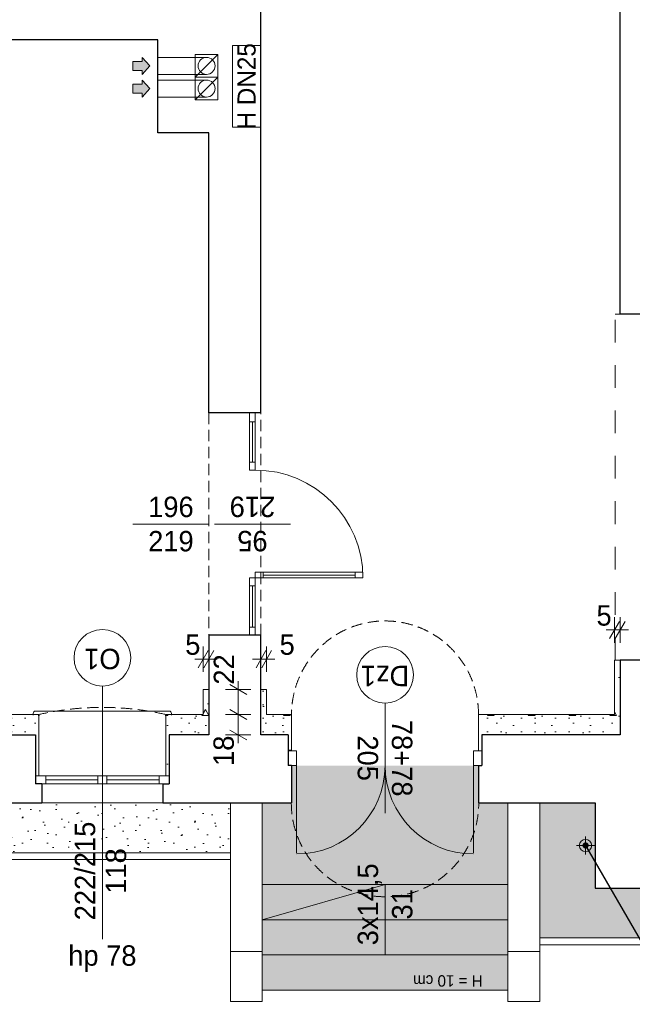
# Model space of a CAD drawing. Extents: x -145259 to -66341, y -2316 to 227384.
# Tile 5 of 141: x -120229 to -114821, y 45778 to 54461. Entities that reach past the tile are written whole.
import ezdxf

# ---------------------------------------------------------------- set-up
doc = ezdxf.new("R2010")
doc.units = 0
doc.header["$MEASUREMENT"] = 0
doc.linetypes.add('Krawędzie ukryte', pattern=[150, 100, -50])
doc.linetypes.add('Przerywana', pattern=[400, 200, -200])
doc.layers.add('Arch ocieplenie', color=7, linetype='Continuous')
doc.layers.add('Arch wymiary', color=7, linetype='Continuous')
for name, color, linetype, lineweight in [('Arch ocieplenie_Nr_Pióra__21', 7, 'Continuous', 13), ('Arch opisy okien_Nr_Pióra__21', 7, 'Continuous', 13), ('Arch teren_Nr_Pióra__5', 7, 'Continuous', 13), ('Arch wymiary_Nr_Pióra__21', 7, 'Continuous', 13), ('Arch wymiary_Nr_Pióra__5', 7, 'Continuous', 13), ('Inwent kominy_Nr_Pióra__21', 7, 'Continuous', 13), ('INWENT ODWODNIENIE_Nr_Pióra__21', 7, 'Continuous', 13), ('INWENT OPISY_Nr_Pióra__1', 7, 'Continuous', 25), ('INWENT OPISY_Nr_Pióra__20', 1, 'Continuous', 20), ('INWENT OPISY_Nr_Pióra__21', 7, 'Continuous', 13), ('INWENT STROPY_Nr_Pióra__21', 7, 'Continuous', 13), ('INWENT wyposarzenie_Nr_Pióra__21', 7, 'Continuous', 13), ('INWENT. DRZWI_Nr_Pióra__21', 7, 'Continuous', 13), ('INWENT. OKNA_Nr_Pióra__21', 7, 'Continuous', 13), ('INWENT.ŚCIANY_Nr_Pióra__1', 7, 'Continuous', 25), ('INWENT.ŚCIANY_Nr_Pióra__21', 7, 'Continuous', 13), ('Istniejące schody_Nr_Pióra__21', 7, 'Continuous', 13)]:
    doc.layers.add(name, color=color, linetype=linetype, lineweight=lineweight)
doc.layers.add('Arch okna_Nr_Pióra__82', color=7, linetype='Continuous', lineweight=20, true_color=0xaaaaaa)
doc.styles.add('GENERATED_STYLE_1', font='txt')
doc.styles.add('GENERATED_STYLE_7', font='txt')
doc.styles.add('GENERATED_STYLE_8', font='txt')
doc.dimstyles.new('GENERATED_STYLE__1', dxfattribs={"dimtxt": 179.999995, "dimasz": 114, "dimexe": 0.18, "dimexo": 0, "dimgap": 0.09, "dimtad": 1, "dimdec": 0, "dimlfac": 0.1, "dimzin": 0, "dimdsep": 46, "dimtxsty": 'GENERATED_STYLE_1', "dimblk": 'ARROWHEAD_2', "dimblk1": 'ARROWHEAD_2', "dimblk2": 'ARROWHEAD_2', "dimcen": 0.09, "dimclrd": 7, "dimclre": 7, "dimclrt": 7, "dimazin": 0, "dimtfac": 1, "dimtdec": 4, "dimtmove": 0, "dimatfit": 3, "dimfxl": 0, "dimtolj": 1, "dimtzin": 0, "dimarcsym": 0})
doc.dimstyles.new('GENERATED_STYLE__2', dxfattribs={"dimtxt": 179.999995, "dimasz": 114, "dimexe": 0.18, "dimexo": 0, "dimgap": 0.09, "dimtad": 1, "dimtih": 1, "dimtoh": 1, "dimdec": 0, "dimlfac": 0.1, "dimzin": 0, "dimdsep": 46, "dimtxsty": 'GENERATED_STYLE_1', "dimblk": 'ARROWHEAD_2', "dimblk1": 'ARROWHEAD_2', "dimblk2": 'ARROWHEAD_2', "dimcen": 0.09, "dimclrd": 7, "dimclre": 7, "dimclrt": 7, "dimazin": 0, "dimtfac": 1, "dimtdec": 4, "dimtmove": 0, "dimatfit": 3, "dimfxl": 0, "dimtolj": 1, "dimtzin": 0, "dimarcsym": 0})
doc.dimstyles.new('GENERATED_STYLE__3', dxfattribs={"dimtxt": 179.999995, "dimasz": 114, "dimexe": 0.18, "dimexo": 0, "dimgap": 0.09, "dimtad": 1, "dimtih": 1, "dimtoh": 1, "dimdec": 0, "dimlfac": 0.1, "dimzin": 0, "dimdsep": 46, "dimtxsty": 'GENERATED_STYLE_1', "dimblk": 'ARROWHEAD_2', "dimblk1": 'ARROWHEAD_2', "dimblk2": 'ARROWHEAD_2', "dimcen": 0.09, "dimclrd": 7, "dimclre": 7, "dimclrt": 7, "dimazin": 0, "dimtfac": 1, "dimtdec": 4, "dimtmove": 2, "dimatfit": 3, "dimfxl": 0, "dimtolj": 1, "dimtzin": 0, "dimarcsym": 0})
doc.dimstyles.new('GENERATED_STYLE__9', dxfattribs={"dimtxt": 0.18, "dimasz": 109.44, "dimexe": 0.18, "dimexo": 0.0625, "dimgap": 0.09, "dimtad": 0, "dimtih": 1, "dimtoh": 1, "dimdec": 4, "dimzin": 0, "dimdsep": 46, "dimcen": 0.09, "dimadec": 0, "dimazin": 0, "dimtfac": 1, "dimtdec": 4, "dimtmove": 0, "dimatfit": 3, "dimldrblk": 'ARROWHEAD_11', "dimfxl": 0, "dimtolj": 1, "dimtzin": 0, "dimarcsym": 0})
pattern_1 = [(45, (0, 350), (-111.36932, 111.36932), [0, -105, 0, -157.5]), (110, (350, 350), (148.00159, 53.86817), [0, -77, 0, -133])]
pattern_2 = [(0, (0, 0), (0, 623.5383), [60, -300]), (0, (180, 311.8), (0, 623.5383), [60, -300]), (60, (0, 0), (-540, 311.7692), [60, -300]), (60, (360, 0), (-540, 311.7692), [60, -300]), (120, (60, 0), (540, 311.7692), [60, -300]), (120, (420, 0), (540, 311.7692), [60, -300]), (0, (0, 60), (0, 120), [0, -120, 0, -180.00001]), (45, (60, 60), (-84.85282, 84.85282), [0, -90, 0, -150.00001])]

# ---------------------------------------------------------------- blocks, each defined once
blk = doc.blocks.new('Ściana_112', base_point=(-120088.7, 47793.6))
at = {"layer": 'Arch ocieplenie_Nr_Pióra__21', "linetype": 'Continuous'}
h = blk.add_hatch(dxfattribs=at)
h.set_pattern_fill('Structural_Concrete', color=256, style=0, pattern_type=2)
h.set_pattern_definition(pattern_2)
h.paths.add_polyline_path([(-120058.7, 47793.6), (-120058.7, 48333.6), (-120088.7, 48153.6), (-120088.7, 47793.6)], flags=0)
for p, q in [((-120058.7, 47793.6), (-120058.7, 48333.6)), ((-120088.7, 48153.6), (-120088.7, 47793.6)), ((-120088.7, 47793.6), (-120058.7, 47793.6))]:
    blk.add_line(p, q, dxfattribs=at)
blk = doc.blocks.new('Ściana_113', base_point=(-118908.7, 47793.6))
at = {"layer": 'Arch ocieplenie_Nr_Pióra__21', "linetype": 'Continuous'}
h = blk.add_hatch(dxfattribs=at)
h.set_pattern_fill('Structural_Concrete', color=256, style=0, pattern_type=2)
h.set_pattern_definition(pattern_2)
h.paths.add_polyline_path([(-118908.7, 47793.6), (-118908.7, 48153.6), (-118938.7, 48333.6), (-118938.7, 47793.6)], flags=0)
for p, q in [((-118938.7, 48333.6), (-118938.7, 47793.6)), ((-118908.7, 47793.6), (-118908.7, 48153.6)), ((-118938.7, 47793.6), (-118908.7, 47793.6))]:
    blk.add_line(p, q, dxfattribs=at)
blk = doc.blocks.new('Ściana_114', base_point=(-118098.7, 48553.6))
at = {"layer": 'Arch ocieplenie_Nr_Pióra__21', "linetype": 'Continuous'}
h = blk.add_hatch(dxfattribs=at)
h.set_pattern_fill('Structural_Concrete', color=256, style=0, pattern_type=2)
h.set_pattern_definition(pattern_2)
h.paths.add_polyline_path([(-118098.7, 48553.6), (-118098.7, 48153.6), (-118048.7, 48333.6), (-118048.7, 48553.6)], flags=0)
for p, q in [((-118098.7, 48553.6), (-118098.7, 48153.6)), ((-118048.7, 48553.6), (-118098.7, 48553.6)), ((-118048.7, 48333.6), (-118048.7, 48553.6))]:
    blk.add_line(p, q, dxfattribs=at)
blk = doc.blocks.new('Ściana_117', base_point=(-121108.7, 48153.6))
at = {"layer": 'Arch ocieplenie_Nr_Pióra__21', "linetype": 'Continuous'}
h = blk.add_hatch(dxfattribs=at)
h.set_pattern_fill('Structural_Concrete', color=256, style=0, pattern_type=2)
h.set_pattern_definition(pattern_2)
h.paths.add_polyline_path([(-121108.7, 48153.6), (-120088.7, 48153.6), (-120058.7, 48333.6), (-121138.7, 48333.6)], flags=0)
for p, q in [((-120058.7, 48333.6), (-121138.7, 48333.6)), ((-121108.7, 48153.6), (-120088.7, 48153.6))]:
    blk.add_line(p, q, dxfattribs=at)
blk = doc.blocks.new('Ściana_118', base_point=(-118908.7, 48153.6))
at = {"layer": 'Arch ocieplenie_Nr_Pióra__21', "linetype": 'Continuous'}
h = blk.add_hatch(dxfattribs=at)
h.set_pattern_fill('Structural_Concrete', color=256, style=0, pattern_type=2)
h.set_pattern_definition(pattern_2)
h.paths.add_polyline_path([(-118908.7, 48153.6), (-118558.7, 48153.6), (-118608.7, 48333.6), (-118938.7, 48333.6)], flags=0)
for p, q in [((-118608.7, 48333.6), (-118938.7, 48333.6)), ((-118908.7, 48153.6), (-118558.7, 48153.6))]:
    blk.add_line(p, q, dxfattribs=at)
blk = doc.blocks.new('Ściana_119', base_point=(-114928.7, 48153.6))
at = {"layer": 'Arch ocieplenie_Nr_Pióra__21', "linetype": 'Continuous'}
h = blk.add_hatch(dxfattribs=at)
h.set_pattern_fill('Structural_Concrete', color=256, style=0, pattern_type=2)
h.set_pattern_definition(pattern_2)
h.paths.add_polyline_path([(-114928.7, 48153.6), (-114928.7, 48813.6), (-114978.7, 48813.6), (-114978.7, 48333.6)], flags=0)
for p, q in [((-114928.7, 48813.6), (-114978.7, 48813.6)), ((-114978.7, 48813.6), (-114978.7, 48333.6)), ((-114928.7, 48153.6), (-114928.7, 48813.6))]:
    blk.add_line(p, q, dxfattribs=at)
blk = doc.blocks.new('Ściana_121', base_point=(-117858.7, 48018.6))
at = {"layer": 'Arch ocieplenie_Nr_Pióra__21', "linetype": 'Continuous'}
h = blk.add_hatch(dxfattribs=at)
h.set_pattern_fill('Structural_Concrete', color=256, style=0, pattern_type=2)
h.set_pattern_definition(pattern_2)
h.paths.add_polyline_path([(-117828.7, 48018.6), (-117828.7, 48333.6), (-117858.7, 48153.6), (-117858.7, 48018.6)], flags=0)
for p, q in [((-117828.7, 48018.6), (-117828.7, 48333.6)), ((-117858.7, 48153.6), (-117858.7, 48018.6)), ((-117858.7, 48018.6), (-117828.7, 48018.6))]:
    blk.add_line(p, q, dxfattribs=at)
blk = doc.blocks.new('Ściana_122', base_point=(-116148.7, 48153.6))
at = {"layer": 'Arch ocieplenie_Nr_Pióra__21', "linetype": 'Continuous'}
h = blk.add_hatch(dxfattribs=at)
h.set_pattern_fill('Structural_Concrete', color=256, style=0, pattern_type=2)
h.set_pattern_definition(pattern_2)
h.paths.add_polyline_path([(-116178.7, 48333.6), (-116178.7, 48013.6), (-116148.7, 48013.6), (-116148.7, 48153.6)], flags=0)
for p, q in [((-116178.7, 48333.6), (-116178.7, 48013.6)), ((-116148.7, 48013.6), (-116148.7, 48153.6)), ((-116178.7, 48013.6), (-116148.7, 48013.6))]:
    blk.add_line(p, q, dxfattribs=at)
blk = doc.blocks.new('Ściana_123', base_point=(-118098.7, 48153.6))
at = {"layer": 'Arch ocieplenie_Nr_Pióra__21', "linetype": 'Continuous'}
h = blk.add_hatch(dxfattribs=at)
h.set_pattern_fill('Structural_Concrete', color=256, style=0, pattern_type=2)
h.set_pattern_definition(pattern_2)
h.paths.add_polyline_path([(-118098.7, 48153.6), (-117858.7, 48153.6), (-117828.7, 48333.6), (-118048.7, 48333.6)], flags=0)
for p, q in [((-117828.7, 48333.6), (-118048.7, 48333.6)), ((-118098.7, 48153.6), (-117858.7, 48153.6))]:
    blk.add_line(p, q, dxfattribs=at)
blk = doc.blocks.new('Ściana_124', base_point=(-116148.7, 48153.6))
at = {"layer": 'Arch ocieplenie_Nr_Pióra__21', "linetype": 'Continuous'}
h = blk.add_hatch(dxfattribs=at)
h.set_pattern_fill('Structural_Concrete', color=256, style=0, pattern_type=2)
h.set_pattern_definition(pattern_2)
h.paths.add_polyline_path([(-116148.7, 48153.6), (-114928.7, 48153.6), (-114978.7, 48333.6), (-116178.7, 48333.6)], flags=0)
for p, q in [((-114978.7, 48333.6), (-116178.7, 48333.6)), ((-116148.7, 48153.6), (-114928.7, 48153.6))]:
    blk.add_line(p, q, dxfattribs=at)
blk = doc.blocks.new('Ściana_130', base_point=(-118558.7, 48153.6))
at = {"layer": 'Arch ocieplenie_Nr_Pióra__21', "linetype": 'Continuous'}
h = blk.add_hatch(dxfattribs=at)
h.set_pattern_fill('Structural_Concrete', color=256, style=0, pattern_type=2)
h.set_pattern_definition(pattern_2)
h.paths.add_polyline_path([(-118558.7, 48153.6), (-118558.7, 48553.6), (-118608.7, 48553.6), (-118608.7, 48333.6)], flags=0)
for p, q in [((-118558.7, 48553.6), (-118608.7, 48553.6)), ((-118608.7, 48553.6), (-118608.7, 48333.6)), ((-118558.7, 48153.6), (-118558.7, 48553.6))]:
    blk.add_line(p, q, dxfattribs=at)
blk = doc.blocks.new('*D1239')
at = {"layer": 'Arch wymiary_Nr_Pióra__5', "linetype": 'Continuous'}
for p, q in [((-118374.6, 48376.9), (-118224.6, 48290.3)), ((-118187.1, 48333.6), (-118412.1, 48333.6)), ((-118299.6, 48153.6), (-118299.6, 48333.6)), ((-118374.6, 48196.9), (-118224.6, 48110.3)), ((-118187.1, 48153.6), (-118412.1, 48153.6)), ((-118299.6, 48080.3), (-118299.6, 48153.6))]:
    blk.add_line(p, q, dxfattribs=at)
at = {"layer": 'Arch wymiary_Nr_Pióra__21', "char_height": 180, "attachment_point": 7, "rotation": 90, "style": 'GENERATED_STYLE_1'}
for s, insert in [('{22}', (-118335.6, 48597)), ('{18}', (-118335.6, 47879.9))]:
    blk.add_mtext(s, dxfattribs=dict(at, insert=insert))
blk = doc.blocks.new('ARROWHEAD_2')
at = {"color": 0, "linetype": 'Continuous', "lineweight": 0}
for p, q in [((0, 0), (-1, 0)), ((-0.378, -0.655), (0.378, 0.655))]:
    blk.add_line(p, q, dxfattribs=at)
blk = doc.blocks.new('*D1240')
at = {"layer": 'Arch wymiary_Nr_Pióra__5', "linetype": 'Continuous'}
for p, q in [((-118299.6, 48553.6), (-118299.6, 48627)), ((-118187.1, 48553.6), (-118412.1, 48553.6)), ((-118224.6, 48510.3), (-118374.6, 48596.9)), ((-118299.6, 48333.6), (-118299.6, 48553.6)), ((-118374.6, 48376.9), (-118224.6, 48290.3)), ((-118187.1, 48333.6), (-118412.1, 48333.6))]:
    blk.add_line(p, q, dxfattribs=at)
at = {"layer": 'Arch wymiary_Nr_Pióra__21', "char_height": 180, "attachment_point": 7, "rotation": 90, "style": 'GENERATED_STYLE_1'}
for s, insert in [('{22}', (-118335.6, 48597)), ('{18}', (-118335.6, 47879.9))]:
    blk.add_mtext(s, dxfattribs=dict(at, insert=insert))
blk = doc.blocks.new('*D1271')
at = {"layer": 'Arch wymiary_Nr_Pióra__5', "linetype": 'Continuous'}
for p, q in [((-115022, 49003.9), (-114935.4, 49153.9)), ((-114978.7, 48966.4), (-114978.7, 49191.4)), ((-114885.4, 49153.9), (-114972, 49003.9)), ((-114928.7, 48966.4), (-114928.7, 49191.4)), ((-115052.1, 49078.9), (-114978.7, 49078.9)), ((-114978.7, 49078.9), (-114928.7, 49078.9)), ((-114928.7, 49078.9), (-114855.4, 49078.9))]:
    blk.add_line(p, q, dxfattribs=at)
at = {"layer": 'Arch wymiary_Nr_Pióra__21', "insert": (-115137.3, 49114.9), "char_height": 180, "attachment_point": 7, "style": 'GENERATED_STYLE_1'}
blk.add_mtext('{5}', dxfattribs=at)
blk = doc.blocks.new('*D1272')
at = {"layer": 'Arch wymiary_Nr_Pióra__5', "linetype": 'Continuous'}
for p, q in [((-118142, 48746.7), (-118055.4, 48896.7)), ((-118098.7, 48709.2), (-118098.7, 48934.2)), ((-118005.4, 48896.7), (-118092, 48746.7)), ((-118048.7, 48709.2), (-118048.7, 48934.2)), ((-118172.1, 48821.7), (-118098.7, 48821.7)), ((-118098.7, 48821.7), (-118048.7, 48821.7)), ((-118048.7, 48821.7), (-117975.4, 48821.7))]:
    blk.add_line(p, q, dxfattribs=at)
at = {"layer": 'Arch wymiary_Nr_Pióra__21', "insert": (-117934.5, 48857.7), "char_height": 180, "attachment_point": 7, "style": 'GENERATED_STYLE_1'}
blk.add_mtext('{5}', dxfattribs=at)
blk = doc.blocks.new('*D1273')
at = {"layer": 'Arch wymiary_Nr_Pióra__5', "linetype": 'Continuous'}
for p, q in [((-118652, 48746.7), (-118565.4, 48896.7)), ((-118608.7, 48709.2), (-118608.7, 48934.2)), ((-118515.4, 48896.7), (-118602, 48746.7)), ((-118558.7, 48709.2), (-118558.7, 48934.2)), ((-118682.1, 48821.7), (-118608.7, 48821.7)), ((-118608.7, 48821.7), (-118558.7, 48821.7)), ((-118558.7, 48821.7), (-118485.4, 48821.7))]:
    blk.add_line(p, q, dxfattribs=at)
at = {"layer": 'Arch wymiary_Nr_Pióra__21', "insert": (-118767.3, 48857.7), "char_height": 180, "attachment_point": 7, "style": 'GENERATED_STYLE_1'}
blk.add_mtext('{5}', dxfattribs=at)
blk = doc.blocks.new('ARROWHEAD_11')
at = {"color": 0, "linetype": 'Continuous', "lineweight": 0}
blk.add_line((0, 0), (-1, 0), dxfattribs=at)
at = {"color": 0, "linetype": 'Continuous', "lineweight": 0, "const_width": 0.25, "flags": 128}
blk.add_lwpolyline([(-0.125, 0, 1), (0.125, 0, 1)], format="xyb", close=True, dxfattribs=at)

msp = doc.modelspace()

# ---------------------------------------------------------------- hatches: boundary and pattern name
at = {"layer": 'Arch okna_Nr_Pióra__82', "linetype": 'Continuous', "lineweight": 0, "true_color": 0x555555}
msp.add_hatch(color=251, dxfattribs=at).paths.add_polyline_path([(-118088.7, 45903.6), (-115918.7, 45903.6), (-115918.7, 47553.6), (-116178.7, 47553.6), (-116178.7, 47883.6), (-117828.7, 47883.6), (-117828.7, 47553.6), (-118088.7, 47553.6)], flags=0)
at = {"layer": 'Arch okna_Nr_Pióra__82', "linetype": 'Continuous'}
h = msp.add_hatch(dxfattribs=at)
h.set_pattern_fill('Render', color=256, style=0, pattern_type=2)
h.set_pattern_definition(pattern_1)
h.paths.add_polyline_path([(-122243.7, 47553.6), (-123373.7, 47553.6), (-126773.7, 47553.6), (-126773.7, 47113.6), (-118368.7, 47113.6), (-118368.7, 47553.6)], flags=0)
h = msp.add_hatch(dxfattribs=at)
h.set_pattern_fill('Render', color=256, style=0, pattern_type=2)
h.set_pattern_definition(pattern_1)
h.paths.add_polyline_path([(-115148.7, 47553.6), (-115638.7, 47553.6), (-115638.7, 46363.6), (-114108.7, 46363.6), (-114108.7, 46623.6), (-100508.7, 46623.6), (-100508.7, 46363.6), (-99528.7, 46363.6), (-99528.7, 46803.6), (-100068.7, 46803.6), (-100068.7, 47063.6), (-113368.7, 47063.6), (-114548.7, 47063.6), (-114548.7, 46803.6), (-115148.7, 46803.6)], flags=0)
at = {"layer": 'Inwent kominy_Nr_Pióra__21', "linetype": 'Continuous'}
for points in [[(-119148.7, 53978.6), (-119148.7, 54013.6), (-119228.7, 54013.6), (-119228.7, 54093.6), (-119148.7, 54093.6), (-119148.7, 54128.6), (-119078.7, 54053.6)], [(-119148.7, 53778.6), (-119148.7, 53813.6), (-119228.7, 53813.6), (-119228.7, 53893.6), (-119148.7, 53893.6), (-119148.7, 53928.6), (-119078.7, 53853.6)]]:
    msp.add_hatch(color=256, dxfattribs=at).paths.add_polyline_path(points, flags=0)

# ---------------------------------------------------------------- linework, layer by layer
at = {"layer": 'Arch opisy okien_Nr_Pióra__21', "linetype": 'Continuous'}
for centre in [(-119498.7, 48833.6), (-117003.7, 48683.6)]:
    msp.add_circle(centre, 250, dxfattribs=at)
at = {"layer": 'Arch teren_Nr_Pióra__5', "linetype": 'Continuous'}
for p, q in [((-118368.7, 47113.6), (-126773.7, 47113.6)), ((-118368.7, 47053.6), (-126773.7, 47053.6)), ((-115638.7, 46363.6), (-114108.7, 46363.6)), ((-115638.7, 46303.6), (-114048.7, 46303.6))]:
    msp.add_line(p, q, dxfattribs=at)
at = {"layer": 'Inwent kominy_Nr_Pióra__21', "linetype": 'Continuous'}
for p, q in [((-119078.7, 54053.6), (-119148.7, 54128.6)), ((-119148.7, 54093.6), (-119148.7, 54128.6)), ((-118578.7, 54128.6), (-119008.7, 54128.6)), ((-118678.7, 53953.6), (-118678.7, 54153.6)), ((-118678.7, 54153.6), (-118478.7, 54153.6)), ((-118678.7, 53953.6), (-118478.7, 54153.6)), ((-118478.7, 54153.6), (-118478.7, 53953.6)), ((-119228.7, 54013.6), (-119228.7, 54093.6)), ((-119228.7, 54093.6), (-119148.7, 54093.6)), ((-119148.7, 54013.6), (-119228.7, 54013.6)), ((-119078.7, 54053.6), (-119148.7, 53978.6)), ((-119148.7, 54013.6), (-119148.7, 53978.6)), ((-119078.7, 53853.6), (-119148.7, 53928.6)), ((-119148.7, 53893.6), (-119148.7, 53928.6)), ((-118578.7, 53978.6), (-119008.7, 53978.6)), ((-118578.7, 53928.6), (-119008.7, 53928.6)), ((-118678.7, 53753.6), (-118678.7, 53953.6)), ((-118678.7, 53953.6), (-118478.7, 53953.6)), ((-118678.7, 53753.6), (-118478.7, 53953.6)), ((-118478.7, 53953.6), (-118678.7, 53953.6)), ((-118478.7, 53953.6), (-118478.7, 53753.6)), ((-119228.7, 53813.6), (-119228.7, 53893.6)), ((-119228.7, 53893.6), (-119148.7, 53893.6)), ((-119078.7, 53853.6), (-119148.7, 53778.6)), ((-119148.7, 53813.6), (-119228.7, 53813.6)), ((-119148.7, 53813.6), (-119148.7, 53778.6)), ((-118578.7, 53778.6), (-119008.7, 53778.6)), ((-118478.7, 53753.6), (-118678.7, 53753.6))]:
    msp.add_line(p, q, dxfattribs=at)
for centre in [(-118578.7, 54053.6), (-118578.7, 53853.6)]:
    msp.add_circle(centre, 75, dxfattribs=at)
at = {"layer": 'INWENT ODWODNIENIE_Nr_Pióra__21', "linetype": 'Continuous'}
for p, q in [((-115233.7, 47098.6), (-115233.7, 47258.6)), ((-115313.7, 47178.6), (-115153.7, 47178.6))]:
    msp.add_line(p, q, dxfattribs=at)
msp.add_circle((-115233.7, 47178.6), 55, dxfattribs=at)
at = {"layer": 'INWENT OPISY_Nr_Pióra__21', "linetype": 'Continuous'}
for p, q in [((-119228.7, 50013.6), (-118558.7, 50013.6)), ((-118508.7, 50013.6), (-117838.7, 50013.6)), ((-119498.7, 48583.6), (-119498.7, 46353.6)), ((-117003.7, 47463.6), (-117003.7, 48433.6))]:
    msp.add_line(p, q, dxfattribs=at)
at = {"layer": 'INWENT STROPY_Nr_Pióra__21', "linetype": 'Przerywana'}
for p, q in [((-114973.7, 48813.6), (-114973.7, 51863.6)), ((-114973.7, 51863.6), (-114403.7, 51863.6)), ((-114403.7, 48813.6), (-114973.7, 48813.6))]:
    msp.add_line(p, q, dxfattribs=at)
at = {"layer": 'INWENT wyposarzenie_Nr_Pióra__21', "linetype": 'Continuous'}
for p, q in [((-118098.7, 54233.6), (-118348.7, 54233.6)), ((-118348.7, 53513.6), (-118348.7, 54233.6)), ((-118098.7, 53513.6), (-118098.7, 54233.6)), ((-118098.7, 53513.6), (-118348.7, 53513.6))]:
    msp.add_line(p, q, dxfattribs=at)
at = {"layer": 'INWENT. DRZWI_Nr_Pióra__21', "linetype": 'Continuous'}
for p, q in [((-118198.7, 50488.6), (-118198.7, 50993.6)), ((-118148.7, 50488.6), (-118148.7, 50993.6)), ((-118148.7, 50913.6), (-118198.7, 50913.6)), ((-118173.7, 50913.6), (-118173.7, 50558.6)), ((-118148.7, 50558.6), (-118198.7, 50558.6)), ((-118148.7, 50488.6), (-118198.7, 50488.6)), ((-117198.7, 49588.6), (-118148.7, 49588.6)), ((-118148.7, 49588.6), (-118148.7, 49538.6)), ((-118078.7, 49588.6), (-118078.7, 49538.6)), ((-117268.7, 49538.6), (-117268.7, 49588.6)), ((-117198.7, 49538.6), (-117198.7, 49588.6)), ((-118148.7, 49538.6), (-118198.7, 49538.6)), ((-118198.7, 49538.6), (-118198.7, 49033.6)), ((-118148.7, 49538.6), (-117198.7, 49538.6)), ((-118148.7, 49538.6), (-118148.7, 49033.6)), ((-118078.7, 49563.6), (-117268.7, 49563.6)), ((-118148.7, 49468.6), (-118198.7, 49468.6)), ((-118173.7, 49468.6), (-118173.7, 49103.6)), ((-118148.7, 49103.6), (-118198.7, 49103.6)), ((-117783.7, 48013.6), (-117858.7, 48013.6)), ((-117783.7, 47883.6), (-117783.7, 48013.6)), ((-116223.7, 47883.6), (-116223.7, 48013.6)), ((-116223.7, 48013.6), (-116148.7, 48013.6)), ((-117858.7, 47883.6), (-117783.7, 47883.6)), ((-117783.7, 47883.6), (-117783.7, 47113.6)), ((-116148.7, 47883.6), (-116223.7, 47883.6)), ((-116223.7, 47883.6), (-116223.7, 47113.6))]:
    msp.add_line(p, q, dxfattribs=at)
for centre, radius, start, end in [((-118148.7, 49538.6), 950, 0, 90), ((-117783.7, 47883.6), 780, 270, 0), ((-116223.7, 47883.6), 780, 180, 270)]:
    msp.add_arc(centre, radius, start, end, dxfattribs=at)
at = {"layer": 'INWENT. OKNA_Nr_Pióra__21', "linetype": 'Continuous'}
for p, q in [((-120108.7, 48343.6), (-120108.7, 48328.6)), ((-120088.7, 48363.6), (-118908.7, 48363.6)), ((-118888.7, 48343.6), (-118888.7, 48328.6)), ((-118918.7, 47793.6), (-120078.7, 47793.6)), ((-119998.7, 47723.6), (-119998.7, 47793.6)), ((-119538.7, 47758.6), (-119998.7, 47758.6)), ((-119538.7, 47723.6), (-119538.7, 47793.6)), ((-119458.7, 47723.6), (-119458.7, 47793.6)), ((-118998.7, 47758.6), (-119458.7, 47758.6)), ((-118998.7, 47723.6), (-118998.7, 47793.6)), ((-120078.7, 47723.6), (-118918.7, 47723.6))]:
    msp.add_line(p, q, dxfattribs=at)
for centre, start, end in [((-120088.7, 48343.6), 90, 180), ((-118908.7, 48343.6), 0, 90)]:
    msp.add_arc(centre, 20, start, end, dxfattribs=at)
at = {"layer": 'INWENT.ŚCIANY_Nr_Pióra__1', "linetype": 'Continuous'}
for p, q in [((-114928.7, 51863.6), (-114928.7, 58933.6)), ((-118098.7, 50993.6), (-118098.7, 54723.6)), ((-119008.7, 54283.6), (-126508.7, 54283.6)), ((-119008.7, 53463.6), (-119008.7, 54283.6)), ((-118558.7, 53463.6), (-119008.7, 53463.6)), ((-118558.7, 50993.6), (-118558.7, 53463.6)), ((-114448.7, 51863.6), (-114928.7, 51863.6)), ((-118098.7, 50993.6), (-118558.7, 50993.6)), ((-118098.7, 49033.6), (-118558.7, 49033.6)), ((-118558.7, 49033.6), (-118558.7, 48153.6)), ((-118098.7, 48153.6), (-118098.7, 49033.6)), ((-114448.7, 48813.6), (-114928.7, 48813.6)), ((-114928.7, 48813.6), (-114928.7, 48153.6)), ((-121108.7, 48153.6), (-120088.7, 48153.6)), ((-120088.7, 48153.6), (-120088.7, 47723.6)), ((-118558.7, 48153.6), (-118908.7, 48153.6)), ((-118908.7, 48153.6), (-118908.7, 47723.6)), ((-117858.7, 48153.6), (-118098.7, 48153.6)), ((-117858.7, 48153.6), (-117858.7, 47883.6)), ((-114928.7, 48153.6), (-116148.7, 48153.6)), ((-116148.7, 48153.6), (-116148.7, 47883.6)), ((-117828.7, 47883.6), (-117858.7, 47883.6)), ((-117828.7, 47883.6), (-117828.7, 47553.6)), ((-116178.7, 47883.6), (-116178.7, 47553.6)), ((-116178.7, 47883.6), (-116148.7, 47883.6)), ((-120033.7, 47723.6), (-120088.7, 47723.6)), ((-120033.7, 47723.6), (-120033.7, 47553.6)), ((-118963.7, 47723.6), (-118963.7, 47553.6)), ((-118963.7, 47723.6), (-118908.7, 47723.6)), ((-121163.7, 47553.6), (-120033.7, 47553.6)), ((-118963.7, 47553.6), (-117828.7, 47553.6)), ((-116178.7, 47553.6), (-115148.7, 47553.6)), ((-115148.7, 47553.6), (-115148.7, 46803.6)), ((-115148.7, 46803.6), (-114548.7, 46803.6))]:
    msp.add_line(p, q, dxfattribs=at)
at = {"layer": 'INWENT.ŚCIANY_Nr_Pióra__21', "linetype": 'Krawędzie ukryte'}
for p, q in [((-118558.7, 50993.6), (-118558.7, 49033.6)), ((-118098.7, 49033.6), (-118098.7, 50993.6))]:
    msp.add_line(p, q, dxfattribs=at)
at = {"layer": 'INWENT.ŚCIANY_Nr_Pióra__21', "linetype": 'Continuous'}
msp.add_line((-120033.7, 47553.6), (-118963.7, 47553.6), dxfattribs=at)
at = {"layer": 'INWENT.ŚCIANY_Nr_Pióra__21', "linetype": 'Krawędzie ukryte'}
for centre, radius, start, end in [((-117003.7, 48333.6), 825, 0, 180), ((-119498.7, 45875.1), 2521.4, 77.16781, 102.83219), ((-117003.7, 47553.6), 827.2, 180, 0)]:
    msp.add_arc(centre, radius, start, end, dxfattribs=at)
at = {"layer": 'Istniejące schody_Nr_Pióra__21', "linetype": 'Continuous'}
for p, q in [((-118368.7, 45803.6), (-118368.7, 47553.6)), ((-118088.7, 47553.6), (-118088.7, 45803.6)), ((-115918.7, 45803.6), (-115918.7, 47553.6)), ((-115638.7, 47553.6), (-115638.7, 45803.6)), ((-118088.7, 46833.6), (-115918.7, 46833.6)), ((-117003.7, 46833.6), (-118088.7, 46523.6)), ((-117003.7, 46213.6), (-117003.7, 46833.6)), ((-118088.7, 46523.6), (-115918.7, 46523.6)), ((-118088.7, 46243.6), (-118368.7, 46243.6)), ((-118088.7, 46213.6), (-115918.7, 46213.6)), ((-115638.7, 46243.6), (-115918.7, 46243.6)), ((-118088.7, 45903.6), (-115918.7, 45903.6)), ((-118088.7, 45803.6), (-118368.7, 45803.6)), ((-115638.7, 45803.6), (-115918.7, 45803.6))]:
    msp.add_line(p, q, dxfattribs=at)

# ---------------------------------------------------------------- block references
at = {"layer": 'Arch ocieplenie'}
for name, p in [('Ściana_119', (-114928.7, 48153.6)), ('Ściana_130', (-118558.7, 48153.6)), ('Ściana_114', (-118098.7, 48553.6)), ('Ściana_117', (-121108.7, 48153.6)), ('Ściana_112', (-120088.7, 47793.6)), ('Ściana_113', (-118908.7, 47793.6)), ('Ściana_118', (-118908.7, 48153.6)), ('Ściana_123', (-118098.7, 48153.6)), ('Ściana_121', (-117858.7, 48018.6)), ('Ściana_122', (-116148.7, 48153.6)), ('Ściana_124', (-116148.7, 48153.6))]:
    msp.add_blockref(name, p, dxfattribs=at)

# ---------------------------------------------------------------- texts
at = {"layer": 'Arch opisy okien_Nr_Pióra__21', "linetype": 'Continuous', "char_height": 180, "attachment_point": 2, "rotation": 180, "style": 'GENERATED_STYLE_8'}
for s, insert in [('{O1}', (-119498.7, 48733.3)), ('{Dz1}', (-117003.7, 48583.3))]:
    msp.add_mtext(s, dxfattribs=dict(at, insert=insert))
at = {"layer": 'INWENT OPISY_Nr_Pióra__1', "linetype": 'Continuous', "insert": (-116762.9, 47948.6), "char_height": 180, "width": 1346.334, "attachment_point": 2, "rotation": 270, "line_spacing_factor": 1.007146, "style": 'GENERATED_STYLE_7'}
msp.add_mtext('{78+78\\P205}', dxfattribs=at)
at = {"layer": 'INWENT OPISY_Nr_Pióra__20', "linetype": 'Continuous', "insert": (-118306, 53873.6), "char_height": 160, "attachment_point": 2, "rotation": 90, "style": 'GENERATED_STYLE_7'}
msp.add_mtext('{H DN25}', dxfattribs=at)
at = {"layer": 'INWENT OPISY_Nr_Pióra__21', "linetype": 'Continuous', "insert": (-118893.7, 50254.8), "char_height": 180, "width": 1346.334, "attachment_point": 2, "line_spacing_factor": 1.008452, "style": 'GENERATED_STYLE_7'}
msp.add_mtext('{196\\P219}', dxfattribs=at)
at = {"layer": 'INWENT OPISY_Nr_Pióra__21', "linetype": 'Continuous', "char_height": 180, "width": 1346.334, "attachment_point": 2, "style": 'GENERATED_STYLE_7'}
for s, insert, rotation, line_spacing_factor in [('{95\\P219}', (-118173.7, 49772.8), 180, 1.007146), ('{222/215\\P118}', (-119742, 46953.6), 90, 0.909108), ('{3x14,5\\P31}', (-117244.9, 46659.5), 90, 1.008452)]:
    msp.add_mtext(s, dxfattribs=dict(at, insert=insert, rotation=rotation, line_spacing_factor=line_spacing_factor))
at = {"layer": 'INWENT OPISY_Nr_Pióra__21', "linetype": 'Continuous', "insert": (-119498.7, 46298), "char_height": 180, "attachment_point": 2, "style": 'GENERATED_STYLE_7'}
msp.add_mtext('{hp 78}', dxfattribs=at)
at = {"layer": 'INWENT OPISY_Nr_Pióra__21', "linetype": 'Continuous', "insert": (-116142.6, 45934.3), "char_height": 100, "attachment_point": 1, "rotation": 180, "style": 'GENERATED_STYLE_7'}
msp.add_mtext('{H = 10 cm}', dxfattribs=at)

# ---------------------------------------------------------------- dimensions: what is measured, and where the dimension line sits
at = {"layer": 'Arch wymiary', "linetype": 'Continuous'}
for base, p1, p2, dimstyle, picture, middle in [((-114978.7, 49078.9), (-114978.7, 48483.6), (-114928.7, 48483.6), 'GENERATED_STYLE__2', '*D1271', (-115069, 49204.9)), ((-118608.7, 48821.7), (-118608.7, 48353.6), (-118558.7, 48353.6), 'GENERATED_STYLE__2', '*D1273', (-118699, 48947.7)), ((-118098.7, 48821.7), (-118098.7, 48353.6), (-118048.7, 48353.6), 'GENERATED_STYLE__3', '*D1272', (-117866.3, 48947.7))]:
    dim = msp.add_linear_dim(base=base, p1=p1, p2=p2, dimstyle=dimstyle, dxfattribs=at)
    dim.commit()
    dim.dimension.update_dxf_attribs({"geometry": picture, "text_midpoint": middle})
for p1, p2, picture, middle in [((-118733.7, 48153.6), (-118733.7, 48333.6), '*D1239', (-118425.6, 48016.4)), ((-118733.7, 48333.6), (-118558.7, 48553.6), '*D1240', (-118425.6, 48733.5))]:
    dim = msp.add_linear_dim(base=(-118299.6, 48153.6), p1=p1, p2=p2, angle=90, dimstyle='GENERATED_STYLE__1', dxfattribs=at)
    dim.commit()
    dim.dimension.update_dxf_attribs({"geometry": picture, "text_midpoint": middle})

# ---------------------------------------------------------------- leaders
at = {"layer": 'INWENT OPISY_Nr_Pióra__21', "linetype": 'Continuous', "annotation_type": 0, "has_hookline": 1, "hookline_direction": 1, "text_width": 437.1}
msp.add_leader([(-115233.7, 47178.6), (-114425.1, 45778), (-114122, 45778)], dimstyle='GENERATED_STYLE__9', dxfattribs=at)

doc.saveas('drawing.dxf')
